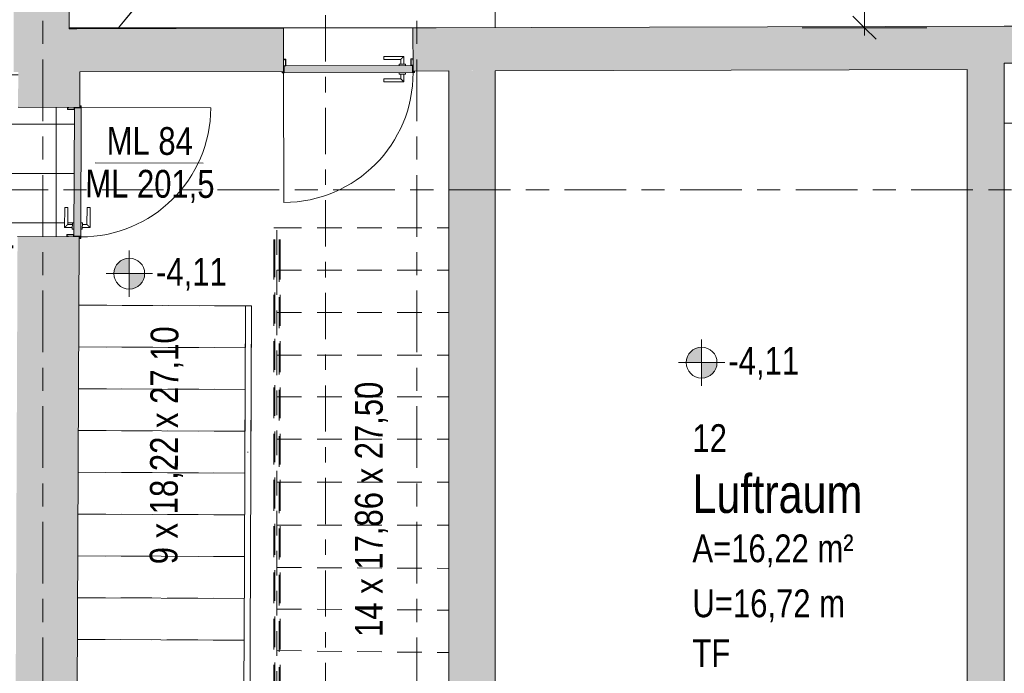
# Model space of a CAD drawing. Header units: metres. Extents: x 2 to 163, y -54 to 869.
# Tile 49 of 78: x 43 to 49, y -19 to -15. Entities that reach past the tile are written whole.
import ezdxf

# ---------------------------------------------------------------- set-up
doc = ezdxf.new("R2010")
doc.units = ezdxf.units.M
for name, pattern in [('_Rasterlinie_', [0.75, 0.4, -0.1, 0.15, -0.1]), ('_Schnittlinie_', [0.6, 0.3, -0.1, 0.1, -0.1]), ('_Verdeckte Linien_', [0.3, 0.2, -0.1]), ('Verdeckt klein', [0.24, 0.16, -0.08])]:
    doc.linetypes.add(name, pattern=pattern)
for name, color, linetype, lineweight in [('A_Bem', 7, 'Continuous', 5), ('A_Bem-100', 7, 'Continuous', 5), ('A_Geländer', 7, 'Continuous', 5), ('A_Geschossdecken', 7, 'Continuous', 5), ('A_Geschossdecken_Oberflächenschraffur', 7, 'Continuous', 5), ('A_Hoehenkoten', 124, 'Continuous', 5), ('A_Raster', 128, 'Continuous', 5), ('A_Raum-Txt', 16, 'Continuous', 5), ('A_Symbol-S_A', 172, 'Continuous', 5), ('A_Treppe', 38, 'Continuous', 5), ('A_Tuer', 128, 'Continuous', 5), ('A_Türen_Element', 128, 'Continuous', 5), ('A_Türen_Rahmen', 128, 'Continuous', 5), ('A_Wand', 244, 'Continuous', 5), ('A_Wand_Schraff', 1, 'Continuous', 5), ('A_Öffnung', 128, 'Continuous', 5), ('Treppe - Beschriftungen', 50, 'Continuous', 5)]:
    doc.layers.add(name, color=color, linetype=linetype, lineweight=lineweight)
doc.styles.add('Arial_1', font='arial.ttf', dxfattribs={"width": 0.8, "height": 0.18})
doc.styles.add('Arial_B', font='txt', dxfattribs={"width": 0.8, "height": 0.25})
doc.styles.add('ISOCPEUR', font='isocpeur.ttf', dxfattribs={"width": 0.8, "height": 0.25})
doc.dimstyles.new('BLB-Standard_2_5_Aussen_maskiert_1', dxfattribs={"dimscale": 0.3048, "dimtxt": 0.248995, "dimasz": 0.492126, "dimexe": 1.32874, "dimexo": 0.0625, "dimgap": 0.032808, "dimtad": 1, "dimrnd": 0.001, "dimzin": 0, "dimdsep": 46, "dimtxsty": 'ISOCPEUR', "dimblk1": 'OBLIQUE', "dimblk2": 'OBLIQUE', "dimsah": 1, "dimcen": 0.09, "dimdle": 0.164042, "dimazin": 0, "dimtfac": 1, "dimtdec": 4, "dimtix": 1, "dimtmove": 0, "dimatfit": 3, "dimfxl": 1.32874, "dimfxlon": 1, "dimtvp": 1, "dimtfill": 1, "dimtolj": 1, "dimtzin": 0, "dimarcsym": 2})
pattern_1 = [(0, (56.20742, 4.247), (0, 0.32), []), (90, (56.20742, 4.247), (-0.32, 2e-17), [])]

# ---------------------------------------------------------------- blocks, each defined once
blk = doc.blocks.new('TU DF 1 - Stahl-Eckzarge flächenbündig - DL - 840 x 2000-8580521-AB-E-1 OK FFB')
at = {"layer": 'A_Tuer', "lineweight": 9}
h = blk.add_hatch(color=253, dxfattribs=at)
h.paths.add_polyline_path([(-0.43, -0.21), (-0.42, -0.21), (-0.42, -0.2), (-0.422, -0.2), (-0.422, -0.208), (-0.428, -0.208), (-0.428, -0.2), (-0.43, -0.2)], flags=0)
h.paths.add_polyline_path([(-0.42, -0.165), (-0.405, -0.165), (-0.405, -0.12), (-0.42, -0.12), (-0.42, -0.13), (-0.418, -0.13), (-0.418, -0.122), (-0.407, -0.122), (-0.407, -0.163), (-0.42, -0.163)], flags=0)
h.paths.add_polyline_path([(0.405, -0.165), (0.42, -0.165), (0.4198, -0.163), (0.407, -0.163), (0.407, -0.122), (0.418, -0.122), (0.418, -0.13), (0.42, -0.13), (0.4197, -0.12), (0.405, -0.12)], flags=0)
h.paths.add_polyline_path([(0.42, -0.21), (0.43, -0.21), (0.43, -0.2), (0.428, -0.2009), (0.428, -0.208), (0.422, -0.208), (0.4216, -0.2), (0.42, -0.2009)], flags=0)
blk.add_hatch(color=253, dxfattribs=at).paths.add_polyline_path([(-0.416, -0.21), (0.416, -0.21), (0.416, -0.165), (-0.416, -0.165), (-0.416, -0.1906)], flags=0)
at = {"layer": 'A_Tuer', "color": 250, "lineweight": 9}
for p, q in [((-0.36, -0.105), (-0.36, -0.155)), ((-0.23, -0.105), (-0.36, -0.105)), ((-0.36, -0.105), (-0.36, -0.155)), ((-0.23, -0.105), (-0.36, -0.105)), ((-0.34, -0.155), (-0.34, -0.125)), ((-0.34, -0.125), (-0.23, -0.125)), ((-0.34, -0.155), (-0.34, -0.125)), ((-0.34, -0.125), (-0.23, -0.125)), ((-0.23, -0.105), (-0.23, -0.125)), ((-0.23, -0.105), (-0.23, -0.125)), ((-0.37, -0.155), (-0.37, -0.165)), ((-0.37, -0.155), (-0.33, -0.155)), ((-0.33, -0.165), (-0.33, -0.155)), ((-0.37, -0.21), (-0.37, -0.22)), ((-0.33, -0.22), (-0.37, -0.22)), ((-0.36, -0.22), (-0.36, -0.27)), ((-0.36, -0.22), (-0.36, -0.27)), ((-0.34, -0.25), (-0.34, -0.22)), ((-0.34, -0.25), (-0.34, -0.22)), ((-0.23, -0.25), (-0.34, -0.25)), ((-0.23, -0.25), (-0.34, -0.25)), ((-0.33, -0.22), (-0.33, -0.21)), ((-0.23, -0.25), (-0.23, -0.27)), ((-0.23, -0.25), (-0.23, -0.27)), ((-0.36, -0.27), (-0.23, -0.27)), ((-0.36, -0.27), (-0.23, -0.27))]:
    blk.add_line(p, q, dxfattribs=at)
for points in [[(-0.34, -0.125), (-0.34, -0.125), (-0.3402, -0.1248), (-0.3407, -0.1243), (-0.3413, -0.1237), (-0.3419, -0.1231), (-0.3425, -0.1225), (-0.3431, -0.1219), (-0.3439, -0.1211), (-0.3448, -0.1202), (-0.3456, -0.1194), (-0.3462, -0.1188), (-0.3468, -0.1182), (-0.3474, -0.1176), (-0.348, -0.117), (-0.3487, -0.1163), (-0.3493, -0.1157), (-0.35, -0.115), (-0.3507, -0.1143), (-0.3513, -0.1137), (-0.352, -0.113), (-0.3526, -0.1124), (-0.3532, -0.1118), (-0.3538, -0.1112), (-0.3544, -0.1106), (-0.355, -0.11), (-0.3556, -0.1094), (-0.3563, -0.1087), (-0.3569, -0.1081), (-0.3575, -0.1075), (-0.3581, -0.1069), (-0.3587, -0.1063), (-0.3593, -0.1057), (-0.3598, -0.1052), (-0.36, -0.105), (-0.36, -0.105)], [(-0.34, -0.125), (-0.34, -0.125), (-0.3402, -0.1248), (-0.3407, -0.1243), (-0.3413, -0.1237), (-0.3419, -0.1231), (-0.3425, -0.1225), (-0.3431, -0.1219), (-0.3439, -0.1211), (-0.3448, -0.1202), (-0.3456, -0.1194), (-0.3462, -0.1188), (-0.3468, -0.1182), (-0.3474, -0.1176), (-0.348, -0.117), (-0.3487, -0.1163), (-0.3493, -0.1157), (-0.35, -0.115), (-0.3507, -0.1143), (-0.3513, -0.1137), (-0.352, -0.113), (-0.3526, -0.1124), (-0.3532, -0.1118), (-0.3538, -0.1112), (-0.3544, -0.1106), (-0.355, -0.11), (-0.3556, -0.1094), (-0.3563, -0.1087), (-0.3569, -0.1081), (-0.3575, -0.1075), (-0.3581, -0.1069), (-0.3587, -0.1063), (-0.3593, -0.1057), (-0.3598, -0.1052), (-0.36, -0.105), (-0.36, -0.105)], [(-0.36, -0.27), (-0.36, -0.27), (-0.3598, -0.2698), (-0.3593, -0.2693), (-0.3587, -0.2687), (-0.3581, -0.2681), (-0.3575, -0.2675), (-0.3569, -0.2669), (-0.3561, -0.2661), (-0.3552, -0.2652), (-0.3544, -0.2644), (-0.3538, -0.2638), (-0.3532, -0.2632), (-0.3526, -0.2626), (-0.352, -0.262), (-0.3513, -0.2613), (-0.3507, -0.2607), (-0.35, -0.26), (-0.3493, -0.2593), (-0.3487, -0.2587), (-0.348, -0.258), (-0.3474, -0.2574), (-0.3468, -0.2568), (-0.3462, -0.2562), (-0.3456, -0.2556), (-0.345, -0.255), (-0.3444, -0.2544), (-0.3437, -0.2537), (-0.3431, -0.2531), (-0.3425, -0.2525), (-0.3419, -0.2519), (-0.3413, -0.2513), (-0.3407, -0.2507), (-0.3402, -0.2502), (-0.34, -0.25), (-0.34, -0.25)], [(-0.36, -0.27), (-0.36, -0.27), (-0.3598, -0.2698), (-0.3593, -0.2693), (-0.3587, -0.2687), (-0.3581, -0.2681), (-0.3575, -0.2675), (-0.3569, -0.2669), (-0.3561, -0.2661), (-0.3552, -0.2652), (-0.3544, -0.2644), (-0.3538, -0.2638), (-0.3532, -0.2632), (-0.3526, -0.2626), (-0.352, -0.262), (-0.3513, -0.2613), (-0.3507, -0.2607), (-0.35, -0.26), (-0.3493, -0.2593), (-0.3487, -0.2587), (-0.348, -0.258), (-0.3474, -0.2574), (-0.3468, -0.2568), (-0.3462, -0.2562), (-0.3456, -0.2556), (-0.345, -0.255), (-0.3444, -0.2544), (-0.3437, -0.2537), (-0.3431, -0.2531), (-0.3425, -0.2525), (-0.3419, -0.2519), (-0.3413, -0.2513), (-0.3407, -0.2507), (-0.3402, -0.2502), (-0.34, -0.25), (-0.34, -0.25)]]:
    blk.add_open_spline(points, degree=3, knots=[0, 0, 0, 0, 0.083333, 0.125, 0.166667, 0.208333, 0.229167, 0.25, 0.291667, 0.333333, 0.354167, 0.375, 0.395833, 0.416667, 0.4375, 0.458333, 0.479167, 0.5, 0.520833, 0.541667, 0.5625, 0.583333, 0.604167, 0.625, 0.645833, 0.666667, 0.6875, 0.708333, 0.75, 0.770833, 0.791667, 0.833333, 0.875, 0.916667, 1, 1, 1, 1], dxfattribs=at)
at = {"layer": 'A_Türen_Element', "color": 250, "lineweight": 9}
for p, q in [((0.416, -0.165), (-0.416, -0.165)), ((-0.416, -0.165), (-0.416, -0.21)), ((0.416, -0.21), (0.416, -0.165)), ((-0.416, -0.21), (0.416, -0.21))]:
    blk.add_line(p, q, dxfattribs=at)
at = {"layer": 'A_Türen_Rahmen', "color": 250, "lineweight": 9}
for p, q in [((-0.42, -0.12), (-0.405, -0.12)), ((-0.418, -0.122), (-0.418, -0.13)), ((-0.407, -0.122), (-0.418, -0.122)), ((-0.407, -0.163), (-0.407, -0.122)), ((-0.405, -0.12), (-0.405, -0.165)), ((0.405, -0.12), (0.42, -0.12)), ((0.405, -0.165), (0.405, -0.12)), ((0.407, -0.122), (0.407, -0.163)), ((0.418, -0.122), (0.407, -0.122)), ((0.418, -0.13), (0.418, -0.122)), ((-0.418, -0.13), (-0.42, -0.13)), ((-0.42, -0.163), (-0.407, -0.163)), ((-0.405, -0.165), (-0.42, -0.165)), ((0.42, -0.165), (0.405, -0.165)), ((0.407, -0.163), (0.42, -0.163)), ((0.42, -0.13), (0.418, -0.13)), ((-0.43, -0.21), (-0.43, -0.2)), ((-0.42, -0.21), (-0.43, -0.21)), ((-0.428, -0.2), (-0.428, -0.208)), ((-0.428, -0.208), (-0.422, -0.208)), ((-0.422, -0.208), (-0.422, -0.2)), ((-0.42, -0.2), (-0.42, -0.21)), ((0.42, -0.21), (0.42, -0.2)), ((0.43, -0.21), (0.42, -0.21)), ((0.422, -0.2), (0.422, -0.208)), ((0.422, -0.208), (0.428, -0.208)), ((0.428, -0.208), (0.428, -0.2)), ((0.43, -0.2), (0.43, -0.21))]:
    blk.add_line(p, q, dxfattribs=at)
at = {"layer": 'A_Öffnung', "color": 250, "lineweight": 9}
blk.add_line((0.42, -0.21), (0.42, -1.05), dxfattribs=at)
blk.add_arc((0.42, -0.21), 0.84, 180, 270, dxfattribs=at)
blk = doc.blocks.new('TU DF 1 - Stahl-Eckzarge flächenbündig - DL - 840 x 2000-8580543-AB-E-1 OK FFB')
at = {"layer": 'A_Tuer', "lineweight": 9}
h = blk.add_hatch(color=253, dxfattribs=at)
h.paths.add_polyline_path([(0.43, 0.15), (0.42, 0.15), (0.4208, 0.14), (0.422, 0.14), (0.422, 0.148), (0.428, 0.148), (0.428, 0.14), (0.43, 0.14), (0.43, 0.1437)], flags=0)
h.paths.add_polyline_path([(-0.42, 0.15), (-0.43, 0.15), (-0.43, 0.14), (-0.428, 0.14), (-0.428, 0.148), (-0.422, 0.148), (-0.4216, 0.14), (-0.42, 0.14)], flags=0)
h.paths.add_polyline_path([(0.42, 0.105), (0.405, 0.105), (0.405, 0.06), (0.42, 0.06), (0.4198, 0.07), (0.418, 0.07), (0.418, 0.062), (0.407, 0.062), (0.407, 0.103), (0.42, 0.103)], flags=0)
h.paths.add_polyline_path([(-0.405, 0.105), (-0.42, 0.105), (-0.4193, 0.103), (-0.407, 0.103), (-0.407, 0.062), (-0.418, 0.062), (-0.418, 0.07), (-0.42, 0.07), (-0.4194, 0.06), (-0.405, 0.06)], flags=0)
blk.add_hatch(color=253, dxfattribs=at).paths.add_polyline_path([(0.416, 0.15), (-0.416, 0.15), (-0.416, 0.105), (0.416, 0.105)], flags=0)
at = {"layer": 'A_Tuer', "color": 250, "lineweight": 9}
for p, q in [((-0.36, 0.21), (-0.36, 0.16)), ((-0.23, 0.21), (-0.36, 0.21)), ((-0.36, 0.21), (-0.36, 0.16)), ((-0.23, 0.21), (-0.36, 0.21)), ((-0.23, 0.21), (-0.23, 0.19)), ((-0.23, 0.21), (-0.23, 0.19)), ((-0.37, 0.16), (-0.37, 0.15)), ((-0.37, 0.16), (-0.33, 0.16)), ((-0.34, 0.16), (-0.34, 0.19)), ((-0.34, 0.19), (-0.23, 0.19)), ((-0.34, 0.16), (-0.34, 0.19)), ((-0.34, 0.19), (-0.23, 0.19)), ((-0.33, 0.15), (-0.33, 0.16)), ((-0.37, 0.105), (-0.37, 0.095)), ((-0.33, 0.095), (-0.37, 0.095)), ((-0.36, 0.095), (-0.36, 0.045)), ((-0.36, 0.095), (-0.36, 0.045)), ((-0.34, 0.065), (-0.34, 0.095)), ((-0.34, 0.065), (-0.34, 0.095)), ((-0.23, 0.065), (-0.34, 0.065)), ((-0.23, 0.065), (-0.34, 0.065)), ((-0.33, 0.095), (-0.33, 0.105)), ((-0.23, 0.065), (-0.23, 0.045)), ((-0.23, 0.065), (-0.23, 0.045)), ((-0.36, 0.045), (-0.23, 0.045)), ((-0.36, 0.045), (-0.23, 0.045))]:
    blk.add_line(p, q, dxfattribs=at)
for points in [[(-0.34, 0.19), (-0.34, 0.19), (-0.3402, 0.1902), (-0.3407, 0.1907), (-0.3413, 0.1913), (-0.3419, 0.1919), (-0.3425, 0.1925), (-0.3431, 0.1931), (-0.3439, 0.1939), (-0.3448, 0.1948), (-0.3456, 0.1956), (-0.3462, 0.1962), (-0.3468, 0.1968), (-0.3474, 0.1974), (-0.348, 0.198), (-0.3487, 0.1987), (-0.3493, 0.1993), (-0.35, 0.2), (-0.3507, 0.2007), (-0.3513, 0.2013), (-0.352, 0.202), (-0.3526, 0.2026), (-0.3532, 0.2032), (-0.3538, 0.2038), (-0.3544, 0.2044), (-0.355, 0.205), (-0.3556, 0.2056), (-0.3563, 0.2063), (-0.3569, 0.2069), (-0.3575, 0.2075), (-0.3581, 0.2081), (-0.3587, 0.2087), (-0.3593, 0.2093), (-0.3598, 0.2098), (-0.36, 0.21), (-0.36, 0.21)], [(-0.34, 0.19), (-0.34, 0.19), (-0.3402, 0.1902), (-0.3407, 0.1907), (-0.3413, 0.1913), (-0.3419, 0.1919), (-0.3425, 0.1925), (-0.3431, 0.1931), (-0.3439, 0.1939), (-0.3448, 0.1948), (-0.3456, 0.1956), (-0.3462, 0.1962), (-0.3468, 0.1968), (-0.3474, 0.1974), (-0.348, 0.198), (-0.3487, 0.1987), (-0.3493, 0.1993), (-0.35, 0.2), (-0.3507, 0.2007), (-0.3513, 0.2013), (-0.352, 0.202), (-0.3526, 0.2026), (-0.3532, 0.2032), (-0.3538, 0.2038), (-0.3544, 0.2044), (-0.355, 0.205), (-0.3556, 0.2056), (-0.3563, 0.2063), (-0.3569, 0.2069), (-0.3575, 0.2075), (-0.3581, 0.2081), (-0.3587, 0.2087), (-0.3593, 0.2093), (-0.3598, 0.2098), (-0.36, 0.21), (-0.36, 0.21)], [(-0.36, 0.045), (-0.36, 0.045), (-0.3598, 0.0452), (-0.3593, 0.0457), (-0.3587, 0.0463), (-0.3581, 0.0469), (-0.3575, 0.0475), (-0.3569, 0.0481), (-0.3561, 0.0489), (-0.3552, 0.0498), (-0.3544, 0.0506), (-0.3538, 0.0512), (-0.3532, 0.0518), (-0.3526, 0.0524), (-0.352, 0.053), (-0.3513, 0.0537), (-0.3507, 0.0543), (-0.35, 0.055), (-0.3493, 0.0557), (-0.3487, 0.0563), (-0.348, 0.057), (-0.3474, 0.0576), (-0.3468, 0.0582), (-0.3462, 0.0588), (-0.3456, 0.0594), (-0.345, 0.06), (-0.3444, 0.0606), (-0.3437, 0.0613), (-0.3431, 0.0619), (-0.3425, 0.0625), (-0.3419, 0.0631), (-0.3413, 0.0637), (-0.3407, 0.0643), (-0.3402, 0.0648), (-0.34, 0.065), (-0.34, 0.065)], [(-0.36, 0.045), (-0.36, 0.045), (-0.3598, 0.0452), (-0.3593, 0.0457), (-0.3587, 0.0463), (-0.3581, 0.0469), (-0.3575, 0.0475), (-0.3569, 0.0481), (-0.3561, 0.0489), (-0.3552, 0.0498), (-0.3544, 0.0506), (-0.3538, 0.0512), (-0.3532, 0.0518), (-0.3526, 0.0524), (-0.352, 0.053), (-0.3513, 0.0537), (-0.3507, 0.0543), (-0.35, 0.055), (-0.3493, 0.0557), (-0.3487, 0.0563), (-0.348, 0.057), (-0.3474, 0.0576), (-0.3468, 0.0582), (-0.3462, 0.0588), (-0.3456, 0.0594), (-0.345, 0.06), (-0.3444, 0.0606), (-0.3437, 0.0613), (-0.3431, 0.0619), (-0.3425, 0.0625), (-0.3419, 0.0631), (-0.3413, 0.0637), (-0.3407, 0.0643), (-0.3402, 0.0648), (-0.34, 0.065), (-0.34, 0.065)]]:
    blk.add_open_spline(points, degree=3, knots=[0, 0, 0, 0, 0.083333, 0.125, 0.166667, 0.208333, 0.229167, 0.25, 0.291667, 0.333333, 0.354167, 0.375, 0.395833, 0.416667, 0.4375, 0.458333, 0.479167, 0.5, 0.520833, 0.541667, 0.5625, 0.583333, 0.604167, 0.625, 0.645833, 0.666667, 0.6875, 0.708333, 0.75, 0.770833, 0.791667, 0.833333, 0.875, 0.916667, 1, 1, 1, 1], dxfattribs=at)
at = {"layer": 'A_Türen_Element', "color": 250, "lineweight": 9}
for p, q in [((-0.416, 0.15), (0.416, 0.15)), ((-0.416, 0.105), (-0.416, 0.15)), ((0.416, 0.15), (0.416, 0.105)), ((0.416, 0.105), (-0.416, 0.105))]:
    blk.add_line(p, q, dxfattribs=at)
at = {"layer": 'A_Türen_Rahmen', "color": 250, "lineweight": 9}
for p, q in [((-0.42, 0.15), (-0.43, 0.15)), ((-0.43, 0.15), (-0.43, 0.14)), ((-0.428, 0.14), (-0.428, 0.148)), ((-0.428, 0.148), (-0.422, 0.148)), ((-0.422, 0.148), (-0.422, 0.14)), ((-0.42, 0.14), (-0.42, 0.15)), ((0.43, 0.15), (0.42, 0.15)), ((0.42, 0.15), (0.42, 0.14)), ((0.422, 0.14), (0.422, 0.148)), ((0.422, 0.148), (0.428, 0.148)), ((0.428, 0.148), (0.428, 0.14)), ((0.43, 0.14), (0.43, 0.15)), ((-0.405, 0.105), (-0.42, 0.105)), ((-0.42, 0.103), (-0.407, 0.103)), ((-0.418, 0.07), (-0.42, 0.07)), ((-0.418, 0.062), (-0.418, 0.07)), ((-0.407, 0.103), (-0.407, 0.062)), ((-0.405, 0.06), (-0.405, 0.105)), ((0.42, 0.105), (0.405, 0.105)), ((0.405, 0.105), (0.405, 0.06)), ((0.407, 0.062), (0.407, 0.103)), ((0.407, 0.103), (0.42, 0.103)), ((0.42, 0.07), (0.418, 0.07)), ((0.418, 0.07), (0.418, 0.062)), ((-0.42, 0.06), (-0.405, 0.06)), ((-0.407, 0.062), (-0.418, 0.062)), ((0.405, 0.06), (0.42, 0.06)), ((0.418, 0.062), (0.407, 0.062))]:
    blk.add_line(p, q, dxfattribs=at)
at = {"layer": 'A_Öffnung', "color": 250, "lineweight": 9}
blk.add_line((0.42, 0.15), (0.42, 0.99), dxfattribs=at)
blk.add_arc((0.42, 0.15), 0.84, 90, 180, dxfattribs=at)
blk = doc.blocks.new('Typ des oberen Holms - Oberer Geländerholm_Innen_-8098038-AB-E-1 OK FFB')
at = {"layer": 'A_Geländer', "lineweight": 9}
blk.add_hatch(color=253, dxfattribs=at).paths.add_polyline_path([(-12.5466, -17.7209), (-12.5472, -17.7206), (-12.5486, -17.7209)], flags=0)
at = {"layer": 'A_Geländer', "color": 250, "lineweight": 9}
for p, q in [((-12.5654, -16.7719), (-12.5695, -17.7562)), ((-12.5295, -17.7564), (-12.5254, -16.772)), ((-12.5472, -17.7206), (-12.5514, -17.7206))]:
    blk.add_line(p, q, dxfattribs=at)
at = {"layer": 'A_Geländer', "color": 250, "lineweight": 9, "flags": 128}
blk.add_lwpolyline([(-12.5474, -16.7719), (-12.5454, -16.7719), (-12.5435, -16.772)], dxfattribs=at)
blk = doc.blocks.new('Typ des oberen Holms - Oberer Geländerholm_Innen_-V5-AB-E-1 OK FFB')
at = {"layer": 'A_Geländer', "color": 250, "lineweight": 9}
for p, q in [((-12.5654, -16.7719), (-12.5744, -18.9398)), ((-12.5254, -16.772), (-12.5654, -16.7719)), ((-12.5254, -16.772), (-12.5344, -18.94)), ((-12.5744, -18.9398), (-12.5755, -19.2108)), ((-12.5344, -18.94), (-12.5355, -19.211)), ((-12.5355, -19.211), (-12.5755, -19.2108))]:
    blk.add_line(p, q, dxfattribs=at)
blk = doc.blocks.new('Geländer - Geländer-8098055-AB-E-1 OK FFB')
at = {"layer": 'A_Geländer', "color": 250, "linetype": '_Verdeckte Linien_', "lineweight": 9}
for p, q in [((-12.3755, -16.2658), (-12.3455, -16.2658)), ((-12.3755, -16.5408), (-12.3755, -16.2658)), ((-12.3755, -16.2658), (-12.3455, -16.2658)), ((-12.3755, -16.5408), (-12.3755, -16.2658)), ((-12.3755, -16.2658), (-12.3455, -16.2658)), ((-12.3755, -16.5408), (-12.3755, -16.2658)), ((-12.3755, -16.2658), (-12.3455, -16.2658)), ((-12.3755, -16.5408), (-12.3755, -16.2658)), ((-12.3755, -16.2658), (-12.3455, -16.2658)), ((-12.3755, -16.5408), (-12.3755, -16.2658)), ((-12.3755, -16.2658), (-12.3455, -16.2658)), ((-12.3755, -16.5408), (-12.3755, -16.2658)), ((-12.3455, -16.5408), (-12.3455, -16.2658)), ((-12.3455, -16.5408), (-12.3455, -16.2658)), ((-12.3455, -16.5408), (-12.3455, -16.2658)), ((-12.3455, -16.5408), (-12.3455, -16.2658)), ((-12.3455, -16.5408), (-12.3455, -16.2658)), ((-12.3455, -16.5408), (-12.3455, -16.2658)), ((-12.3755, -19.2859), (-12.3755, -16.5408)), ((-12.3755, -19.2859), (-12.3755, -16.5408)), ((-12.3755, -19.2859), (-12.3755, -16.5408)), ((-12.3755, -19.2859), (-12.3755, -16.5408)), ((-12.3755, -19.2859), (-12.3755, -16.5408)), ((-12.3755, -19.2859), (-12.3755, -16.5408)), ((-12.3455, -19.3159), (-12.3455, -16.5408)), ((-12.3455, -19.3159), (-12.3455, -16.5408)), ((-12.3455, -19.3159), (-12.3455, -16.5408)), ((-12.3455, -19.3159), (-12.3455, -16.5408)), ((-12.3455, -19.3159), (-12.3455, -16.5408)), ((-12.3455, -19.3159), (-12.3455, -16.5408)), ((-12.5921, -19.2859), (-12.3755, -19.2859)), ((-12.5921, -19.2859), (-12.3755, -19.2859)), ((-12.5921, -19.2859), (-12.3755, -19.2859)), ((-12.5921, -19.2859), (-12.3755, -19.2859)), ((-12.5921, -19.2859), (-12.3755, -19.2859)), ((-12.5921, -19.2859), (-12.3755, -19.2859)), ((-12.5704, -19.3159), (-12.3455, -19.3159)), ((-12.5704, -19.3159), (-12.3455, -19.3159)), ((-12.5704, -19.3159), (-12.3455, -19.3159)), ((-12.5704, -19.3159), (-12.3455, -19.3159)), ((-12.5704, -19.3159), (-12.3455, -19.3159)), ((-12.5704, -19.3159), (-12.3455, -19.3159))]:
    blk.add_line(p, q, dxfattribs=at)
at = {"layer": 'A_Geländer', "color": 250, "lineweight": 9}
for q in [(-12.5921, -19.2859), (-12.5921, -19.2859), (-12.5921, -19.2859), (-12.5921, -19.2859), (-12.5921, -19.2859), (-12.5921, -19.2859), (-12.5704, -19.3159), (-12.5704, -19.3159), (-12.5704, -19.3159), (-12.5704, -19.3159), (-12.5704, -19.3159), (-12.5704, -19.3159)]:
    blk.add_line((-12.5921, -19.3159), q, dxfattribs=at)
blk = doc.blocks.new('Typ des oberen Holms - Oberer Geländerholm_Innen_-8098062-AB-E-1 OK FFB')
at = {"layer": 'A_Geländer', "color": 250, "linetype": '_Verdeckte Linien_', "lineweight": 9}
for p, q in [((-12.3805, -16.2658), (-12.3405, -16.2658)), ((-12.3805, -16.5408), (-12.3805, -16.2658)), ((-12.3405, -16.5408), (-12.3405, -16.2658)), ((-12.3805, -19.3009), (-12.3805, -16.5408)), ((-12.3405, -19.3009), (-12.3405, -16.5408)), ((-12.5921, -19.2809), (-12.3605, -19.2809)), ((-12.3605, -19.2809), (-12.3605, -19.3209)), ((-12.5631, -19.3209), (-12.3605, -19.3209)), ((-12.3805, -19.3009), (-12.3405, -19.3009))]:
    blk.add_line(p, q, dxfattribs=at)
at = {"layer": 'A_Geländer', "color": 250, "lineweight": 9}
blk.add_line((-12.5921, -19.3209), (-12.5631, -19.3209), dxfattribs=at)
blk = doc.blocks.new('Beschriftung Türen DL oder ML - Durchgangslichte mit Kennzeichen-6113498-AB-E-1 OK FFB')
at = {"layer": 'A_Tuer'}
blk.add_line((0, 0.003493), (0, -0.003507), dxfattribs=at)
blk = doc.blocks.new('Höhenkoten - Kreuz gefüllt-6114407-AB-E-1 OK FFB')
at = {"layer": 'A_Hoehenkoten'}
h = blk.add_hatch(color=256, dxfattribs=at)
edge = h.paths.add_edge_path(flags=0)
edge.add_line((0.001, 0.0014), (0, 0.0014))
edge.add_line((0, 0.0014), (0, 0.0024))
edge.add_arc((0, 0.0014), 0.001, 0, 90, ccw=False)
h = blk.add_hatch(color=256, dxfattribs=at)
edge = h.paths.add_edge_path(flags=0)
edge.add_line((-0.001, 0.0014), (0, 0.0014))
edge.add_line((0, 0.0014), (0, 0.0004))
edge.add_arc((0, 0.0014), 0.001, 180, 270, ccw=False)
for p, q in [((0, 0.0029), (0, -0.0001)), ((0, 0.0014), (0, 0.0024)), ((0, 0.0024), (0, 0.0014)), ((0, 0.0024), (0, 0.0014)), ((0, 0.0014), (0, 0.0024)), ((-0.0015, 0.0014), (0.0015, 0.0014)), ((-0.001, 0.0014), (0, 0.0014)), ((0, 0.0014), (-0.001, 0.0014)), ((0, 0.0014), (-0.001, 0.0014)), ((-0.001, 0.0014), (0, 0.0014)), ((0.001, 0.0014), (0, 0.0014)), ((0, 0.0014), (0, 0.0004)), ((0, 0.0004), (0, 0.0014)), ((0, 0.0014), (0.001, 0.0014)), ((0, 0.0014), (0.001, 0.0014)), ((0.001, 0.0014), (0, 0.0014)), ((0, 0.0014), (0, 0.0004)), ((0, 0.0004), (0, 0.0014))]:
    blk.add_line(p, q, dxfattribs=at)
for start, end in [(90, 180), (90, 180), (360, 90), (360, 90), (180, 270), (180, 270), (270, 0), (270, 360)]:
    blk.add_arc((0, 0.0014), 0.001, start, end, dxfattribs=at)
blk = doc.blocks.new('DIMBLOCK306-AB-E-1 OK FFB')
at = {"layer": 'A_Bem-100', "lineweight": 9}
for p, q in [((48.3308, -12.6267), (48.2558, -12.5517)), ((48.3308, -12.6267), (48.4058, -12.7017)), ((48.3308, -14.9679), (48.2558, -14.8929)), ((48.3308, -14.9679), (48.4058, -15.0429))]:
    blk.add_line(p, q, dxfattribs=at)
at = {"layer": 'A_Bem-100'}
for p, q in [((47.9258, -12.6267), (48.7358, -12.6267)), ((48.3308, -12.6267), (47.9258, -12.6267)), ((48.3308, -12.6267), (48.3308, -15.0179)), ((47.9258, -14.9679), (48.7358, -14.9679)), ((48.3308, -14.9679), (47.9258, -14.9679))]:
    blk.add_line(p, q, dxfattribs=at)
at = {"layer": 'A_Bem-100', "color": 0, "insert": (47.9942, -14.0799), "char_height": 0.25, "width": 0.678219, "attachment_point": 1, "rotation": 90, "line_spacing_factor": 1.149209, "style": 'ISOCPEUR', "bg_fill": 3, "box_fill_scale": 1.25, "bg_fill_color": 256, "bg_fill_true_color": 13158600, "bg_fill_transparency": 0}
blk.add_mtext('2,34\\A2\\H0.5x;\\S1^  ;\\H2x;', dxfattribs=at)
blk = doc.blocks.new('_Oblique')
at = {"color": 0, "linetype": 'ByBlock', "lineweight": -2}
blk.add_line((-0.5, -0.5), (0.5, 0.5), dxfattribs=at)

msp = doc.modelspace()

# ---------------------------------------------------------------- hatches: boundary and pattern name
at = {"layer": 'A_Geschossdecken_Oberflächenschraffur'}
h = msp.add_hatch(dxfattribs=at)
h.set_pattern_fill('FP_91', color=9, style=0, pattern_type=2)
h.set_pattern_definition(pattern_1)
h.paths.add_polyline_path([(42.8363, -16.4635), (42.8369, -16.3225), (43.1569, -16.3238), (43.1569, -16.3088), (43.2019, -16.309), (43.2019, -16.274), (43.1921, -16.2732), (43.1921, -16.2639), (43.1421, -16.2634), (43.1435, -16.1337), (43.1626, -16.1338), (43.1626, -16.2438), (43.1922, -16.2438), (43.1922, -16.2339), (43.2022, -16.2339), (43.2053, -15.499), (43.1603, -15.4988), (43.1603, -15.4838), (42.8403, -15.4825), (42.8403, -15.2556), (42.8113, -15.2556), (42.8113, -15.2325), (42.5853, -15.2313), (42.587, -14.9313), (41.737, -14.9265), (41.7353, -15.2265), (41.3947, -15.2246), (41.3947, -15.4935), (41.1397, -15.4935), (41.1397, -16.2485), (41.1497, -16.2492), (41.1497, -16.2585), (41.1797, -16.2585), (41.18, -16.1485), (41.1997, -16.1485), (41.1994, -16.2785), (41.1497, -16.2785), (41.1497, -16.2885), (41.1397, -16.2885), (41.1397, -16.3235), (41.3947, -16.3235), (41.3947, -16.4597), (42.8355, -16.4635)], flags=0)
h.paths.add_polyline_path([(41.0947, -16.3385), (41.1397, -16.3385), (41.1397, -16.3345), (41.0947, -16.3345)], flags=0)
h.paths.add_polyline_path([(43.2369, -16.3241), (43.2369, -16.3201), (43.2019, -16.32), (43.2019, -16.324), (43.2275, -16.3241)], flags=0)
h.paths.add_polyline_path([(43.1999, -16.324), (43.1999, -16.311), (43.1589, -16.311), (43.1589, -16.3218), (43.1669, -16.3225), (43.1669, -16.3238), (43.1999, -16.324)], flags=0)
h.paths.add_polyline_path([(43.2033, -15.497), (43.2033, -15.484), (43.1703, -15.4841), (43.1703, -15.4858), (43.1623, -15.4858), (43.1623, -15.4968), (43.2019, -15.497)], flags=0)
h.paths.add_polyline_path([(43.2403, -15.4881), (43.2403, -15.4841), (43.2053, -15.4841), (43.2053, -15.488), (43.2384, -15.4881)], flags=0)
h.paths.add_polyline_path([(41.1058, -15.4825), (41.1397, -15.4825), (41.1397, -15.4785), (41.0947, -15.4785), (41.0947, -15.4825)], flags=0)
h = msp.add_hatch(dxfattribs=at)
h.set_pattern_fill('FP_91', color=9, style=0, pattern_type=2)
h.set_pattern_definition(pattern_1)
h.paths.add_polyline_path([(42.8363, -16.4635), (42.8369, -16.3225), (43.1569, -16.3238), (43.1569, -16.3088), (43.2019, -16.309), (43.2019, -16.274), (43.1921, -16.2732), (43.1921, -16.2639), (43.1421, -16.2634), (43.1435, -16.1337), (43.1626, -16.1338), (43.1626, -16.2438), (43.1922, -16.2438), (43.1922, -16.2339), (43.2022, -16.2339), (43.2053, -15.499), (43.1603, -15.4988), (43.1603, -15.4838), (42.8403, -15.4825), (42.8403, -15.2556), (42.8113, -15.2556), (42.8113, -15.2325), (42.5853, -15.2313), (42.587, -14.9313), (41.737, -14.9265), (41.7353, -15.2265), (41.3947, -15.2246), (41.3947, -15.4935), (41.1397, -15.4935), (41.1397, -16.2485), (41.1497, -16.2492), (41.1497, -16.2585), (41.1797, -16.2585), (41.18, -16.1485), (41.1997, -16.1485), (41.1994, -16.2785), (41.1497, -16.2785), (41.1497, -16.2885), (41.1397, -16.2885), (41.1397, -16.3235), (41.3947, -16.3235), (41.3947, -16.4597), (42.8355, -16.4635)], flags=0)
h.paths.add_polyline_path([(41.0947, -16.3385), (41.1397, -16.3385), (41.1397, -16.3345), (41.0947, -16.3345)], flags=0)
h.paths.add_polyline_path([(43.2369, -16.3241), (43.2369, -16.3201), (43.2019, -16.32), (43.2019, -16.324), (43.2275, -16.3241)], flags=0)
h.paths.add_polyline_path([(43.1999, -16.324), (43.1999, -16.311), (43.1589, -16.311), (43.1589, -16.3218), (43.1669, -16.3225), (43.1669, -16.3238), (43.1999, -16.324)], flags=0)
h.paths.add_polyline_path([(43.2033, -15.497), (43.2033, -15.484), (43.1703, -15.4841), (43.1703, -15.4858), (43.1623, -15.4858), (43.1623, -15.4968), (43.2019, -15.497)], flags=0)
h.paths.add_polyline_path([(43.2403, -15.4881), (43.2403, -15.4841), (43.2053, -15.4841), (43.2053, -15.488), (43.2384, -15.4881)], flags=0)
h.paths.add_polyline_path([(41.1058, -15.4825), (41.1397, -15.4825), (41.1397, -15.4785), (41.0947, -15.4785), (41.0947, -15.4825)], flags=0)
at = {"layer": 'A_Wand_Schraff', "lineweight": 9}
for points in [[(42.8113, -14.9757), (43.1713, -14.9747), (43.1713, 6.2865), (42.8113, 6.2865), (42.8113, -14.331)], [(45.6349, -15.2477), (49.2381, -15.2375), (49.2381, -14.9575), (45.6349, -14.9677), (45.6349, -15.0412)], [(55.8694, -15.2123), (55.8694, -14.9723), (49.2381, -14.9575), (49.2376, -15.1975), (55.6232, -15.2117)], [(45.9222, -20.5386), (45.9349, -20.5386), (45.9349, -15.2469), (45.6349, -15.2477), (45.6349, -20.5386), (45.6834, -20.5386)], [(49.2381, -20.5386), (49.2381, -15.2375), (48.9981, -15.2382), (48.9981, -20.5386)]]:
    msp.add_hatch(color=253, dxfattribs=at).paths.add_polyline_path(points, flags=0)
h = msp.add_hatch(color=253, dxfattribs=at)
h.paths.add_polyline_path([(42.8113, -15.2557), (44.5626, -15.2507), (44.5618, -14.9707), (42.8113, -14.9757), (42.8113, -15.2325)], flags=0)
h.paths.add_polyline_path([(45.4026, -15.2484), (45.6349, -15.2477), (45.6349, -14.9677), (45.4018, -14.9684), (45.402, -15.0412)], flags=0)
h = msp.add_hatch(color=253, dxfattribs=at)
h.paths.add_polyline_path([(43.2239, -19.4647), (43.2369, -16.3241), (42.8369, -16.3225), (42.8239, -19.4634), (42.8839, -19.4636)], flags=0)
h.paths.add_polyline_path([(43.2403, -15.4841), (43.2413, -15.2545), (42.8413, -15.2556), (42.8403, -15.4825)], flags=0)

# ---------------------------------------------------------------- linework, layer by layer
at = {"layer": 'A_Geschossdecken', "color": 253, "lineweight": 9}
for p, q in [((43.1713, -14.9745), (43.2224, -14.9745)), ((43.2403, -15.4881), (43.2403, -15.4841)), ((49.2381, -15.5875), (55.5194, -15.5696)), ((43.2369, -16.3241), (43.2369, -16.3201))]:
    msp.add_line(p, q, dxfattribs=at)
at = {"layer": 'A_Raster', "linetype": '_Rasterlinie_', "lineweight": 9}
for p, q in [((43.0019, -53.073), (43.0019, 37.0621)), ((45.4262, -53.073), (45.4262, 37.0621)), ((87.2847, -16.0184), (15.4272, -16.0184))]:
    msp.add_line(p, q, dxfattribs=at)
at = {"layer": 'A_Symbol-S_A', "linetype": '_Schnittlinie_', "lineweight": 9}
msp.add_line((44.8345, -31.9872), (44.8345, 27.1007), dxfattribs=at)
at = {"layer": 'A_Treppe', "color": 250, "lineweight": 9}
for p, q in [((45.9313, -13.7773), (45.9347, -14.9669)), ((44.3911, -13.8799), (43.4915, -14.9679)), ((43.1713, -14.9679), (43.4915, -14.9679)), ((43.4915, -14.9679), (45.552, -14.9679)), ((44.315, -16.7719), (43.235, -16.7674)), ((44.3139, -17.0429), (43.2339, -17.0384)), ((44.3128, -17.3139), (43.2328, -17.3094)), ((44.3116, -17.5849), (43.2317, -17.5804)), ((44.3105, -17.8559), (43.2306, -17.8514)), ((44.3094, -18.1269), (43.2295, -18.1224)), ((44.3083, -18.3978), (43.2283, -18.3934)), ((44.3072, -18.6688), (43.2272, -18.6644)), ((44.3061, -18.9398), (43.2261, -18.9354))]:
    msp.add_line(p, q, dxfattribs=at)
at = {"layer": 'A_Treppe', "color": 250, "linetype": '_Verdeckte Linien_', "lineweight": 9}
for p, q in [((44.3911, -13.8799), (43.4915, -14.9679)), ((44.315, -16.7719), (43.235, -16.7674)), ((44.3139, -17.0429), (43.2339, -17.0384)), ((44.3128, -17.3139), (43.2328, -17.3094)), ((44.3116, -17.5849), (43.2317, -17.5804)), ((44.3105, -17.8559), (43.2306, -17.8514)), ((44.3094, -18.1269), (43.2295, -18.1224)), ((44.3083, -18.3978), (43.2283, -18.3934)), ((44.3072, -18.6688), (43.2272, -18.6644)), ((44.3061, -18.9398), (43.2261, -18.9354))]:
    msp.add_line(p, q, dxfattribs=at)
at = {"layer": 'A_Treppe', "color": 250, "linetype": 'Verdeckt klein', "lineweight": 9}
for p, q in [((44.5199, -16.2658), (45.6349, -16.2658)), ((44.5199, -19.3009), (44.5199, -16.2658)), ((45.6349, -20.2281), (45.6349, -16.2658)), ((44.5199, -16.5408), (45.6349, -16.5408)), ((44.5199, -16.5408), (45.6349, -16.5408)), ((44.5199, -16.8158), (45.6349, -16.8158)), ((44.5199, -16.8158), (45.6349, -16.8158)), ((44.5199, -17.0908), (45.6349, -17.0908)), ((44.5199, -17.0908), (45.6349, -17.0908)), ((44.5199, -17.3608), (45.6349, -17.3608)), ((44.5199, -17.3608), (45.6349, -17.3608)), ((44.5199, -17.6358), (45.6349, -17.6358)), ((44.5199, -17.6358), (45.6349, -17.6358)), ((44.5199, -17.916), (45.6349, -17.916)), ((44.5199, -17.916), (45.6349, -17.916)), ((44.5199, -18.1937), (45.6349, -18.1935)), ((44.5199, -18.1937), (45.6349, -18.1935)), ((44.5199, -18.4687), (45.6349, -18.4745)), ((44.5199, -18.4687), (45.6349, -18.4745)), ((44.5199, -18.7379), (45.6349, -18.745)), ((44.5199, -18.7379), (45.6349, -18.745)), ((44.5199, -19.008), (45.6349, -19.0208)), ((44.5199, -19.008), (45.6349, -19.0208))]:
    msp.add_line(p, q, dxfattribs=at)
at = {"layer": 'A_Wand', "color": 250, "lineweight": 9}
for p, q in [((43.1713, -14.9747), (43.1713, 6.2865)), ((44.5618, -14.9707), (43.1713, -14.9747)), ((44.5626, -15.2507), (44.5618, -14.9707)), ((49.2381, -14.9575), (45.4018, -14.9684)), ((45.4018, -14.9684), (45.4026, -15.2484)), ((55.8694, -14.9723), (49.2381, -14.9575)), ((49.2376, -15.1975), (55.8694, -15.2123)), ((49.2381, -20.8386), (49.2381, -15.1975)), ((43.2403, -15.4841), (43.2413, -15.2545)), ((43.2413, -15.2545), (44.5626, -15.2507)), ((45.4026, -15.2484), (45.6349, -15.2477)), ((45.6349, -15.2477), (45.6349, -20.2281)), ((45.9349, -15.2469), (48.9981, -15.2382)), ((45.9349, -20.5386), (45.9349, -15.2469)), ((48.9981, -15.2382), (48.9981, -20.5386)), ((42.8403, -15.4825), (43.2403, -15.4841)), ((43.2369, -16.3241), (42.8369, -16.3225)), ((43.2239, -19.4647), (43.2369, -16.3241))]:
    msp.add_line(p, q, dxfattribs=at)

# ---------------------------------------------------------------- block references
at = {"layer": 'A_Geländer', "color": 250, "lineweight": 9}
for name in ['Geländer - Geländer-8098055-AB-E-1 OK FFB', 'Typ des oberen Holms - Oberer Geländerholm_Innen_-V5-AB-E-1 OK FFB', 'Typ des oberen Holms - Oberer Geländerholm_Innen_-8098038-AB-E-1 OK FFB']:
    msp.add_blockref(name, (56.8804, 0), dxfattribs=at)
at = {"layer": 'A_Geländer', "color": 250, "linetype": '_Verdeckte Linien_', "lineweight": 9}
msp.add_blockref('Typ des oberen Holms - Oberer Geländerholm_Innen_-8098062-AB-E-1 OK FFB', (56.8804, 0), dxfattribs=at)
at = {"layer": 'A_Hoehenkoten', "extrusion": (0, 0, -1), "xscale": 99.99999999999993, "yscale": 99.99999999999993, "zscale": 99.99999999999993}
for p in [(-43.5614, -16.7024), (-47.2742, -17.2796)]:
    msp.add_blockref('Höhenkoten - Kreuz gefüllt-6114407-AB-E-1 OK FFB', p, dxfattribs=at)
at = {"layer": 'A_Tuer', "color": 250, "lineweight": 9}
for name, p, rotation in [('TU DF 1 - Stahl-Eckzarge flächenbündig - DL - 840 x 2000-8580543-AB-E-1 OK FFB', (44.9822, -15.1096), 180.162643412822), ('TU DF 1 - Stahl-Eckzarge flächenbündig - DL - 840 x 2000-8580521-AB-E-1 OK FFB', (43.0386, -15.9033), 89.76414133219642)]:
    msp.add_blockref(name, p, dxfattribs=dict(at, rotation=rotation))
at = {"layer": 'A_Tuer', "xscale": 99.99999999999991, "yscale": 99.99999999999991, "zscale": 99.99999999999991, "rotation": 269.7641413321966}
msp.add_blockref('Beschriftung Türen DL oder ML - Durchgangslichte mit Kennzeichen-6113498-AB-E-1 OK FFB', (43.692, -15.8451), dxfattribs=at)

# ---------------------------------------------------------------- texts
at = {"layer": 'A_Hoehenkoten', "char_height": 0.18, "width": 0.542095, "attachment_point": 1, "line_spacing_factor": 0.941778, "style": 'Arial_1'}
for insert in [(42.3617, -16.2196), (43.7355, -16.4603), (47.4483, -17.0375)]:
    msp.add_mtext('-4,11', dxfattribs=dict(at, insert=insert))
at = {"layer": 'A_Raum-Txt', "attachment_point": 1}
for s, insert, char_height, width, style in [('12', (47.2149, -17.5393), 0.18, 0.269367, 'Arial_1'), ('Luftraum', (47.2149, -17.8647), 0.25, 1.468691, 'Arial_B'), ('A=16,22 m²', (47.2149, -18.2545), 0.18, 1.244219, 'Arial_1'), ('Sanitärraum', (41.1395, -18.3442), 0.25, 1.975358, 'Arial_B'), ('U=16,72 m', (47.2149, -18.6112), 0.18, 1.180084, 'Arial_1'), ('TF', (47.2149, -18.9338), 0.18, 0.295021, 'Arial_1')]:
    msp.add_mtext(s, dxfattribs=dict(at, insert=insert, char_height=char_height, width=width, style=style))
at = {"layer": 'A_Tuer', "char_height": 0.18, "attachment_point": 1, "style": 'Arial_1'}
for s, insert, width, rotation in [('ML 84', (45.4057, -14.2771), 0.667004, 270.16264), ('ML 84', (43.4154, -15.6108), 0.667004, 359.76414), ('ML 201,5', (43.2766, -15.8881), 1.000506, 359.76414)]:
    msp.add_mtext(s, dxfattribs=dict(at, insert=insert, width=width, rotation=rotation))
at = {"layer": 'Treppe - Beschriftungen', "color": 7, "char_height": 0.18, "attachment_point": 1, "style": 'Arial_1'}
for s, insert, width, rotation in [('9 x 18,22 x 27,10', (43.694, -18.4473), 1.81502, 89.76414), ('14 x 17,86 x 27,50', (45.0258, -18.9186), 1.949704, 90)]:
    msp.add_mtext(s, dxfattribs=dict(at, insert=insert, width=width, rotation=rotation))

# ---------------------------------------------------------------- next in the draw order: dimensions: what is measured, and where the dimension line sits
at = {"layer": 'A_Bem'}
dim = msp.add_linear_dim(base=(48.3308, -14.9679), p1=(47.9258, -12.6267), p2=(47.9258, -14.9679), angle=90, text='\\A1;2,34\\Q;{\\A1;{\\H0.5x;\\S1^ ;}}', dimstyle='BLB-Standard_2_5_Aussen_maskiert_1', override={"dimpost": '<>', "dimfxl": 2.341227}, dxfattribs=at)
dim.commit()
dim.dimension.update_dxf_attribs({"geometry": 'DIMBLOCK306-AB-E-1 OK FFB', "text_midpoint": (48.1708, -13.7973)})

doc.saveas('drawing.dxf')
